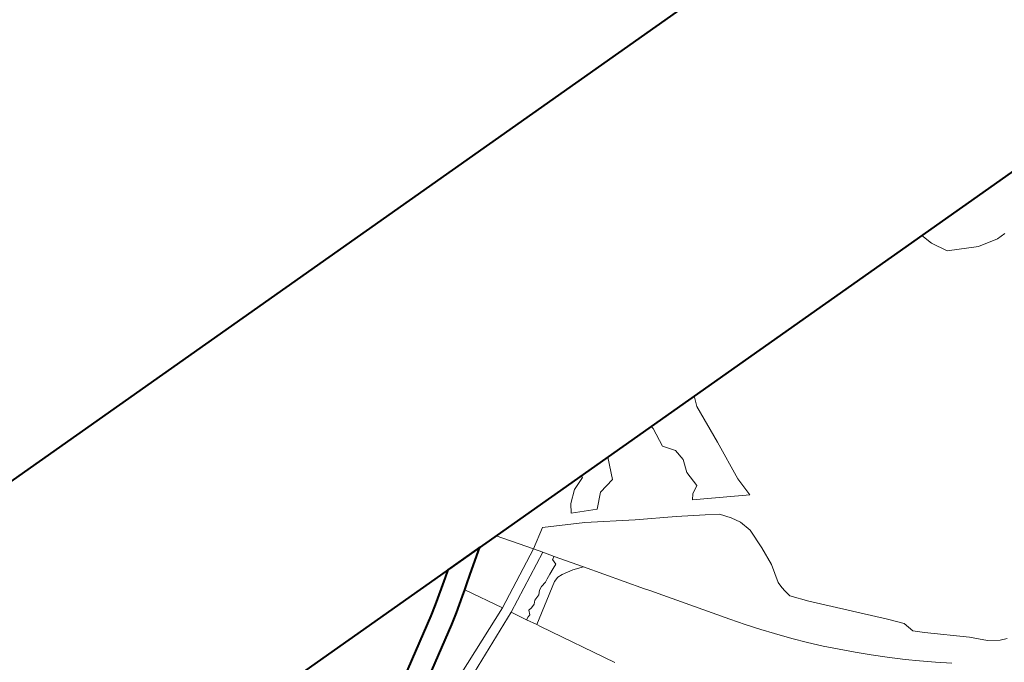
# Model space of a CAD drawing. Header units: metres. Extents: x 149090 to 149776, y 485756 to 486362.
# Tile 70 of 82: x 149569 to 149584, y 486334 to 486344. Entities that reach past the tile are written whole.
import ezdxf

# ---------------------------------------------------------------- set-up
doc = ezdxf.new("R2010")
doc.units = ezdxf.units.M
doc.header["$MEASUREMENT"] = 0
for name, color, linetype, lineweight in [('WVB-alg-onderhoek', 7, 'Continuous', 30), ('WVB-pen-brm-dik 018', 6, 'Continuous', 13), ('WVB-pen-dik 035', 1, 'Continuous', 40), ('WVB-raster-60%', 253, 'Continuous', 30)]:
    doc.layers.add(name, color=color, linetype=linetype, lineweight=lineweight)

# ---------------------------------------------------------------- blocks, each defined once
blk = doc.blocks.new('INZET')
at = {"layer": 'WVB-pen-brm-dik 018'}
for p, q in [((-0.068133, 0), (-0.125202, 0)), ((-0.060455, 0), (-0.062097, 0)), ((-0.060438, -0.00009), (-0.060455, 0)), ((-0.058829, 0), (-0.060455, 0)), ((-0.060455, 0), (-0.060438, -0.00009)), ((-0.058829, 0), (-0.058955, -0.000314)), ((-0.058955, -0.000314), (-0.058829, 0)), ((-0.050244, 0), (-0.058829, 0)), ((-0.050129, -0.000366), (-0.050244, 0)), ((-0.040195, 0), (-0.050244, 0)), ((-0.050244, 0), (-0.050129, -0.000366)), ((-0.068626, -0.000349), (-0.068331, -0.000142)), ((-0.068331, -0.000142), (-0.068133, 0)), ((-0.066919, 0), (-0.067644, -0.00051)), ((-0.066305, 0), (-0.066919, 0)), ((-0.063096, 0), (-0.066305, 0)), ((-0.066305, 0), (-0.065602, -0.000997)), ((-0.063851, -0.00051), (-0.063515, -0.00023)), ((-0.063515, -0.00023), (-0.063851, -0.00051)), ((-0.063515, -0.00023), (-0.063096, -0.000062)), ((-0.063096, -0.000062), (-0.063515, -0.00023)), ((-0.063096, -0.000062), (-0.063096, 0)), ((-0.062097, 0), (-0.063096, 0)), ((-0.063096, 0), (-0.063096, -0.000062)), ((-0.062097, 0), (-0.062368, -0.00065)), ((-0.062368, -0.00065), (-0.062097, 0)), ((-0.060522, -0.000706), (-0.060438, -0.00009)), ((-0.060438, -0.00009), (-0.060522, -0.000706)), ((-0.06907, -0.000656), (-0.068626, -0.000349)), ((-0.067644, -0.00051), (-0.067926, -0.000714)), ((-0.064019, -0.000762), (-0.063851, -0.00051)), ((-0.063851, -0.00051), (-0.064019, -0.000762)), ((-0.058955, -0.000314), (-0.059067, -0.001574)), ((-0.059067, -0.001574), (-0.058955, -0.000314)), ((-0.049877, -0.000841), (-0.050129, -0.000366)), ((-0.050129, -0.000366), (-0.049877, -0.000841)), ((-0.070901, -0.001787), (-0.069376, -0.000859)), ((-0.069376, -0.000859), (-0.06907, -0.000656)), ((-0.068057, -0.000805), (-0.068227, -0.000924)), ((-0.067926, -0.000714), (-0.068057, -0.000805)), ((-0.068057, -0.000805), (-0.067433, -0.001931)), ((-0.067433, -0.001931), (-0.068057, -0.000805)), ((-0.065602, -0.000997), (-0.064992, -0.000618)), ((-0.064992, -0.000618), (-0.065602, -0.000997)), ((-0.064992, -0.000618), (-0.063843, -0.001243)), ((-0.063843, -0.001243), (-0.064992, -0.000618)), ((-0.063292, -0.001126), (-0.064019, -0.000762)), ((-0.064019, -0.000762), (-0.063292, -0.001126)), ((-0.0629, -0.000762), (-0.063292, -0.001126)), ((-0.063292, -0.001126), (-0.0629, -0.000762)), ((-0.062368, -0.00065), (-0.0629, -0.000762)), ((-0.0629, -0.000762), (-0.062368, -0.00065)), ((-0.06027, -0.001042), (-0.060522, -0.000706)), ((-0.060522, -0.000706), (-0.06027, -0.001042)), ((-0.04901, -0.001289), (-0.049877, -0.000841)), ((-0.049877, -0.000841), (-0.04901, -0.001289)), ((-0.068227, -0.000924), (-0.068678, -0.001236)), ((-0.067433, -0.001931), (-0.065602, -0.000997)), ((-0.065602, -0.000997), (-0.067433, -0.001931)), ((-0.065428, -0.001245), (-0.065602, -0.000997)), ((-0.060242, -0.001406), (-0.06027, -0.001042)), ((-0.06027, -0.001042), (-0.060242, -0.001406)), ((-0.069001, -0.00145), (-0.070543, -0.002389)), ((-0.068678, -0.001236), (-0.069001, -0.00145)), ((-0.067287, -0.002195), (-0.065428, -0.001245)), ((-0.065428, -0.001245), (-0.067287, -0.002195)), ((-0.065211, -0.001552), (-0.065428, -0.001245)), ((-0.063843, -0.001243), (-0.062525, -0.002071)), ((-0.062525, -0.002071), (-0.063843, -0.001243)), ((-0.060382, -0.001798), (-0.060242, -0.001406)), ((-0.060242, -0.001406), (-0.060382, -0.001798)), ((-0.048394, -0.001429), (-0.04901, -0.001289)), ((-0.04901, -0.001289), (-0.048394, -0.001429)), ((-0.048118, -0.001429), (-0.048394, -0.001429)), ((-0.048394, -0.001429), (-0.048118, -0.001429)), ((-0.065451, -0.001841), (-0.065311, -0.001774)), ((-0.065311, -0.001774), (-0.065451, -0.001841)), ((-0.065311, -0.001774), (-0.065305, -0.001597)), ((-0.065305, -0.001597), (-0.065311, -0.001774)), ((-0.065305, -0.001597), (-0.065211, -0.001552)), ((-0.065211, -0.001552), (-0.065305, -0.001597)), ((-0.06466, -0.002335), (-0.065211, -0.001552)), ((-0.060354, -0.002301), (-0.060382, -0.001798)), ((-0.060382, -0.001798), (-0.060354, -0.002301)), ((-0.059067, -0.001574), (-0.059207, -0.002861)), ((-0.059207, -0.002861), (-0.059067, -0.001574)), ((-0.067433, -0.001931), (-0.073305, -0.004379)), ((-0.073305, -0.004379), (-0.067433, -0.001931)), ((-0.066183, -0.002146), (-0.066061, -0.002085)), ((-0.066061, -0.002085), (-0.066183, -0.002146)), ((-0.066061, -0.002085), (-0.06589, -0.002048)), ((-0.06589, -0.002048), (-0.066061, -0.002085)), ((-0.06589, -0.002048), (-0.065787, -0.001987)), ((-0.065787, -0.001987), (-0.06589, -0.002048)), ((-0.065787, -0.001987), (-0.06564, -0.001926)), ((-0.06564, -0.001926), (-0.065787, -0.001987)), ((-0.06564, -0.001926), (-0.065451, -0.001841)), ((-0.065451, -0.001841), (-0.06564, -0.001926)), ((-0.062525, -0.002071), (-0.061427, -0.002713)), ((-0.061427, -0.002713), (-0.062525, -0.002071)), ((-0.067287, -0.002195), (-0.071926, -0.004184)), ((-0.071926, -0.004184), (-0.067287, -0.002195)), ((-0.067031, -0.002658), (-0.067287, -0.002195)), ((-0.067287, -0.002195), (-0.067031, -0.002658)), ((-0.065652, -0.002189), (-0.066861, -0.002964)), ((-0.066861, -0.002964), (-0.065652, -0.002189)), ((-0.066696, -0.002451), (-0.066568, -0.002396)), ((-0.066568, -0.002396), (-0.066696, -0.002451)), ((-0.066568, -0.002396), (-0.066482, -0.002311)), ((-0.066482, -0.002311), (-0.066568, -0.002396)), ((-0.066482, -0.002311), (-0.066281, -0.00225)), ((-0.066281, -0.00225), (-0.066482, -0.002311)), ((-0.066281, -0.00225), (-0.066183, -0.002146)), ((-0.066183, -0.002146), (-0.066281, -0.00225)), ((-0.065488, -0.00214), (-0.065652, -0.002189)), ((-0.065652, -0.002189), (-0.065488, -0.00214)), ((-0.065335, -0.002146), (-0.065488, -0.00214)), ((-0.065488, -0.00214), (-0.065335, -0.002146)), ((-0.064981, -0.002219), (-0.065335, -0.002146)), ((-0.065335, -0.002146), (-0.064981, -0.002219)), ((-0.06466, -0.002335), (-0.064981, -0.002219)), ((-0.064981, -0.002219), (-0.06466, -0.002335)), ((-0.063506, -0.003974), (-0.06466, -0.002335)), ((-0.060606, -0.002441), (-0.060354, -0.002301)), ((-0.060354, -0.002301), (-0.060606, -0.002441)), ((-0.067031, -0.002658), (-0.06694, -0.002616)), ((-0.06694, -0.002616), (-0.067031, -0.002658)), ((-0.066861, -0.002964), (-0.067031, -0.002658)), ((-0.067031, -0.002658), (-0.066861, -0.002964)), ((-0.06694, -0.002616), (-0.066867, -0.002592)), ((-0.066867, -0.002592), (-0.06694, -0.002616)), ((-0.066867, -0.002592), (-0.066806, -0.002457)), ((-0.066806, -0.002457), (-0.066867, -0.002592)), ((-0.066806, -0.002457), (-0.066696, -0.002451)), ((-0.066696, -0.002451), (-0.066806, -0.002457)), ((-0.061427, -0.002713), (-0.060667, -0.003187)), ((-0.060667, -0.003187), (-0.061427, -0.002713)), ((-0.060718, -0.002581), (-0.060606, -0.002441)), ((-0.060606, -0.002441), (-0.060718, -0.002581)), ((-0.059179, -0.003477), (-0.060718, -0.002581)), ((-0.060718, -0.002581), (-0.059179, -0.003477)), ((-0.066801, -0.003072), (-0.066861, -0.002964)), ((-0.066861, -0.002964), (-0.066801, -0.003072)), ((-0.059207, -0.002861), (-0.059179, -0.003477)), ((-0.059179, -0.003477), (-0.059207, -0.002861)), ((-0.065563, -0.005305), (-0.066801, -0.003072)), ((-0.066801, -0.003072), (-0.065563, -0.005305)), ((-0.060667, -0.003187), (-0.060296, -0.003423)), ((-0.060296, -0.003423), (-0.060667, -0.003187)), ((-0.060296, -0.003423), (-0.060059, -0.003727)), ((-0.060059, -0.003727), (-0.060296, -0.003423)), ((-0.060059, -0.003727), (-0.059907, -0.003998)), ((-0.059907, -0.003998), (-0.060059, -0.003727)), ((-0.063405, -0.004116), (-0.063506, -0.003974)), ((-0.061896, -0.006258), (-0.063405, -0.004116)), ((-0.059907, -0.003998), (-0.059806, -0.004369)), ((-0.059806, -0.004369), (-0.059907, -0.003998)), ((-0.059806, -0.004369), (-0.059823, -0.005028)), ((-0.059823, -0.005028), (-0.059806, -0.004369)), ((-0.059823, -0.005028), (-0.059873, -0.00562)), ((-0.059873, -0.00562), (-0.059823, -0.005028)), ((-0.059873, -0.00562), (-0.060025, -0.006194)), ((-0.060025, -0.006194), (-0.059873, -0.00562)), ((-0.061604, -0.006664), (-0.061896, -0.006258)), ((-0.060025, -0.006194), (-0.060025, -0.00638)), ((-0.060025, -0.00638), (-0.060025, -0.006194)), ((-0.061303, -0.007063), (-0.061604, -0.006664)), ((-0.060025, -0.00638), (-0.060008, -0.006532)), ((-0.060008, -0.006532), (-0.060025, -0.00638)), ((-0.060008, -0.006532), (-0.059975, -0.006735)), ((-0.059975, -0.006735), (-0.060008, -0.006532)), ((-0.059975, -0.006735), (-0.059586, -0.007208)), ((-0.059586, -0.007208), (-0.059975, -0.006735)), ((-0.06103, -0.00741), (-0.061303, -0.007063)), ((-0.059586, -0.007208), (-0.05792, -0.009059)), ((-0.05792, -0.009059), (-0.059586, -0.007208)), ((-0.060677, -0.007843), (-0.06103, -0.00741)), ((-0.060351, -0.008222), (-0.060677, -0.007843)), ((-0.060018, -0.008595), (-0.060351, -0.008222)), ((-0.059677, -0.00896), (-0.060018, -0.008595)), ((-0.059328, -0.009319), (-0.059677, -0.00896)), ((-0.05792, -0.009059), (-0.057582, -0.009465)), ((-0.057582, -0.009465), (-0.05792, -0.009059)), ((-0.058972, -0.009669), (-0.059328, -0.009319)), ((-0.058608, -0.010013), (-0.058972, -0.009669)), ((-0.057582, -0.009465), (-0.057497, -0.009803)), ((-0.057497, -0.009803), (-0.057582, -0.009465)), ((-0.058193, -0.010387), (-0.058608, -0.010013)), ((-0.057497, -0.009803), (-0.057227, -0.010056)), ((-0.057227, -0.010056), (-0.057497, -0.009803)), ((-0.057227, -0.010056), (-0.05618, -0.010969)), ((-0.05618, -0.010969), (-0.057227, -0.010056)), ((-0.05786, -0.010676), (-0.058193, -0.010387)), ((-0.057475, -0.010995), (-0.05786, -0.010676)), ((-0.057084, -0.011306), (-0.057475, -0.010995)), ((-0.05618, -0.010969), (-0.055774, -0.011374)), ((-0.055774, -0.011374), (-0.05618, -0.010969)), ((-0.055774, -0.011374), (-0.055453, -0.011594)), ((-0.055453, -0.011594), (-0.055774, -0.011374)), ((-0.055453, -0.011594), (-0.055251, -0.011678)), ((-0.055251, -0.011678), (-0.055453, -0.011594))]:
    blk.add_line(p, q, dxfattribs=at)
at = {"layer": 'WVB-pen-dik 035', "flags": 128}
for points in [[(-0.068133, 0), (-0.068331, -0.000142), (-0.068626, -0.000349), (-0.06907, -0.000656), (-0.069376, -0.000859), (-0.070901, -0.001787), (-0.072015, -0.002436), (-0.073141, -0.003101), (-0.074251, -0.003762), (-0.075634, -0.004579), (-0.077107, -0.005452), (-0.078847, -0.006496), (-0.080468, -0.007459), (-0.081969, -0.008342), (-0.082841, -0.008869), (-0.083078, -0.00902), (-0.083279, -0.009168), (-0.083435, -0.009289), (-0.083646, -0.00948), (-0.083906, -0.009718)], [(-0.066919, 0), (-0.068133, 0)], [(-0.068057, -0.000805), (-0.067926, -0.000714), (-0.067644, -0.00051), (-0.066919, 0)], [(-0.070543, -0.002389), (-0.069001, -0.00145), (-0.068678, -0.001236), (-0.068227, -0.000924), (-0.068057, -0.000805)]]:
    blk.add_lwpolyline(points, dxfattribs=at)

msp = doc.modelspace()

# ---------------------------------------------------------------- linework, layer by layer
at = {"layer": 'WVB-alg-onderhoek', "lineweight": 40, "ltscale": 500}
msp.add_line((149604.464, 486361.931), (149089.601, 485998.866), dxfattribs=at)
msp.add_3dface([(149266.051, 485765.994), (149768.655, 486120.415), (149603.259, 486354.964), (149100.655, 486000.543)], dxfattribs=at)

# ---------------------------------------------------------------- block references
at = {"layer": 'WVB-raster-60%', "xscale": 500.0000000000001, "yscale": 500.0000000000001, "zscale": 500.0000000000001, "rotation": 35.19028839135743}
msp.add_blockref('INZET', (149603.259, 486354.964), dxfattribs=at)

doc.saveas('drawing.dxf')
